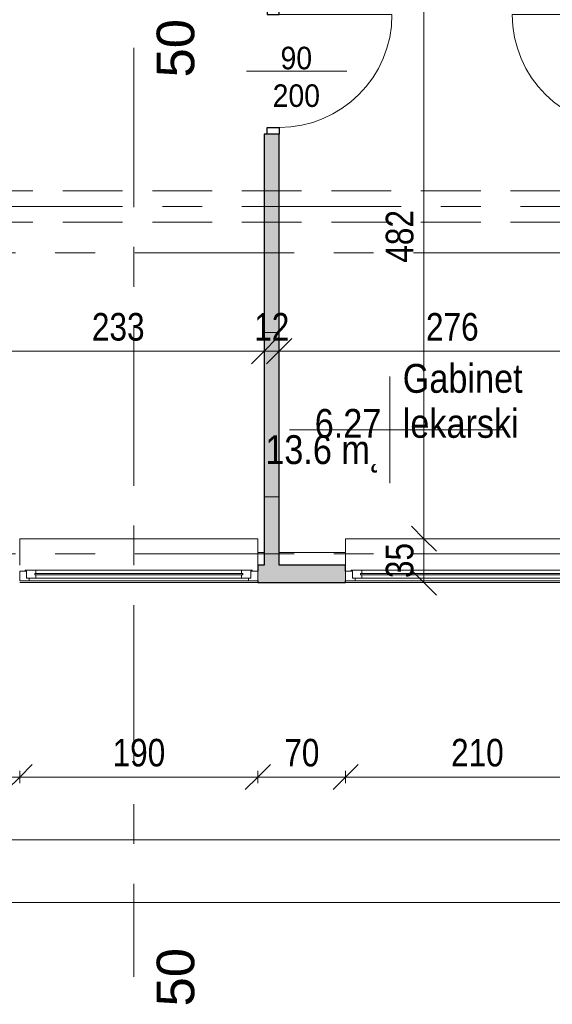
# Model space of a CAD drawing. Header units: centimetres. Extents: x -1743 to 21705, y -8842 to 3590.
# Tile 7 of 44: x -518 to -93, y -228 to 557. Entities that reach past the tile are written whole.
import ezdxf

# ---------------------------------------------------------------- set-up
doc = ezdxf.new("R2010")
doc.units = ezdxf.units.CM
doc.linetypes.add('Oś', pattern=[222.25, 127, -31.75, 31.75, -31.75])
doc.linetypes.add('Ukryte', pattern=[71.438, 47.625, -23.813])
for name, color, linetype, lineweight in [('A-ANNO-DIMS', 211, 'Continuous', 13), ('A-ANNO-DIMS-100', 211, 'Continuous', 13), ('A-ANNO-NOTE', 131, 'Continuous', 9), ('A-AREA-IDEN', 2, 'Continuous', 13), ('A-DETL-GENF', 92, 'Continuous', 9), ('A-DETL-HDLN', 90, 'Ukryte', 9), ('A-DETL-MEDM', 33, 'Continuous', 25), ('A-DOOR', 31, 'Continuous', 13), ('A-GLAZ', 151, 'Continuous', 13), ('A-WALL', 113, 'Continuous', 13), ('S-GRID', 1, 'Continuous', 13), ('S-GRID-IDEN', 1, 'Continuous', 13)]:
    doc.layers.add(name, color=color, linetype=linetype, lineweight=lineweight)
doc.styles.add('Arial', font='arial.ttf', dxfattribs={"width": 0.9, "height": 18})
doc.styles.add('Arial Narrow_2', font='ARIALN.TTF', dxfattribs={"height": 22})
doc.styles.add('Arial_1', font='arial.ttf', dxfattribs={"height": 30})
doc.styles.add('Arial_3', font='arial.ttf', dxfattribs={"width": 0.85, "height": 23})
doc.dimstyles.new('Diagonal_1_100__0_1__1', dxfattribs={"dimscale": 30.48, "dimtxt": 22.515481, "dimasz": 0.656168, "dimexe": 0.164042, "dimexo": 0.0625, "dimgap": 0.065617, "dimtad": 1, "dimdec": 1, "dimrnd": 0.1, "dimdsep": 46, "dimtxsty": 'Arial Narrow_2', "dimblk1": 'OBLIQUE', "dimblk2": 'OBLIQUE', "dimsah": 1, "dimcen": 0.09, "dimazin": 0, "dimtfac": 1, "dimtdec": 4, "dimtix": 1, "dimtmove": 0, "dimatfit": 3, "dimfxl": 0.164042, "dimfxlon": 1, "dimtvp": 1, "dimtolj": 1, "dimtzin": 0, "dimarcsym": 2})

# ---------------------------------------------------------------- blocks, each defined once
blk = doc.blocks.new('Pawilon E_rvt-1-6_piętro IV __13_80 m_ - stan istniejący')
at = {"layer": 'S-GRID', "linetype": 'Oś'}
for p, q in [((-426.62, 534.83), (-426.62, -206.1)), ((368.01, 371.33), (-1702.93, 371.33)), ((368.01, 131.33), (-1702.93, 131.33))]:
    blk.add_line(p, q, dxfattribs=at)
at = {"layer": 'S-GRID-IDEN', "char_height": 30, "width": 48.3, "attachment_point": 5, "rotation": 90, "line_spacing_factor": 0.936439, "style": 'Arial_1'}
for insert in [(-393.12, 534.5), (-393.12, -206.43)]:
    blk.add_mtext('\\pxqc,t4.23333,8.46667,12.7,16.93333,21.16667,25.4,29.63333,33.86667,38.1,42.33333,46.56667,50.8,55.03333,59.26667,63.5,67.73333,71.96667,76.2,80.43333,84.66667,88.9,93.13333,97.36667,101.6,105.83333,110.06667,114.3,118.53333,122.76667,127,131.23333,135.46667;{50}', dxfattribs=dict(at, insert=insert))
blk = doc.blocks.new('DRZWI 1S - automatyczna etykieta - Drzwi 90-2252147-6_piętro IV __13_80 m_ - stan istniejący')
at = {"layer": 'A-DETL-GENF'}
for p, q in [((-50.5, 3.5), (-45, 3.5)), ((-50.5, -6), (-50.5, 3.5)), ((-45, 3.5), (-45, -6)), ((45, 3.5), (50.5, 3.5)), ((45, -6), (45, 3.5)), ((50.5, 3.5), (50.5, -6)), ((-45, -6), (-50.5, -6)), ((50.5, -6), (45, -6))]:
    blk.add_line(p, q, dxfattribs=at)
at = {"layer": 'A-DETL-MEDM'}
for p, q in [((-50.5, -6), (-50.5, 3.5)), ((-50.5, 3.5), (-45, 3.5)), ((-45, 3.5), (-45, -6)), ((45, 3.5), (45, -6)), ((50.5, 3.5), (45, 3.5)), ((50.5, -6), (50.5, 3.5)), ((-45, -6), (-50.5, -6)), ((45, -6), (50.5, -6))]:
    blk.add_line(p, q, dxfattribs=at)
at = {"layer": 'A-DOOR'}
blk.add_line((45, -6), (45, -96), dxfattribs=at)
blk.add_arc((45, -6), 90, 180, 270, dxfattribs=at)
blk = doc.blocks.new('DRZWI 1S - automatyczna etykieta - Drzwi 90-2252155-6_piętro IV __13_80 m_ - stan istniejący')
at = {"layer": 'A-DETL-GENF'}
for p, q in [((-50.5, 6), (-50.5, -3.5)), ((-45, 6), (-50.5, 6)), ((-45, -3.5), (-45, 6)), ((50.5, 6), (45, 6)), ((45, 6), (45, -3.5)), ((50.5, -3.5), (50.5, 6)), ((-50.5, -3.5), (-45, -3.5)), ((45, -3.5), (50.5, -3.5))]:
    blk.add_line(p, q, dxfattribs=at)
at = {"layer": 'A-DETL-MEDM'}
for p, q in [((-45, 6), (-50.5, 6)), ((-50.5, 6), (-50.5, -3.5)), ((-45, -3.5), (-45, 6)), ((45, -3.5), (45, 6)), ((45, 6), (50.5, 6)), ((50.5, 6), (50.5, -3.5)), ((-50.5, -3.5), (-45, -3.5)), ((50.5, -3.5), (45, -3.5))]:
    blk.add_line(p, q, dxfattribs=at)
at = {"layer": 'A-DOOR'}
blk.add_line((45, 6), (45, 96), dxfattribs=at)
blk.add_arc((45, 6), 90, 90, 180, dxfattribs=at)
blk = doc.blocks.new('Okno - automatyczna etykieta - 210x181 _z parapetem 21 cm_ _nietypowy podział_-2208513-6_piętro IV __13_80 m_ - stan istniejący')
at = {"layer": 'A-GLAZ'}
for p, q in [((-97.5, 5.5), (-105, 5.5)), ((-105, 5.5), (-105, -2)), ((-105, 5.5), (105, 5.5)), ((-92, 3.5), (-99.5, 3.5)), ((-99.5, 3.5), (-99.5, -2)), ((-99.5, -2), (-99.5, 3.5)), ((-99.5, 3.5), (-97.5, 3.5)), ((-97.5, 3.5), (-97.5, 5.5)), ((97.5, 5.5), (-97.5, 5.5)), ((93, 0.75), (-93, 0.75)), ((-93, 0.75), (-93, -0.25)), ((-93, -0.25), (-93, 0.75)), ((-93, 0.75), (-92, 0.75)), ((-92, 0.75), (-92, 3.5)), ((92, 3.5), (-92, 3.5)), ((99.5, 3.5), (92, 3.5)), ((92, 3.5), (92, 0.75)), ((92, 0.75), (93, 0.75)), ((93, -0.25), (93, 0.75)), ((93, 0.75), (93, -0.25)), ((105, 5.5), (97.5, 5.5)), ((97.5, 5.5), (97.5, 3.5)), ((97.5, 3.5), (99.5, 3.5)), ((99.5, -2), (99.5, 3.5)), ((99.5, 3.5), (99.5, -2)), ((105, -2), (105, 5.5)), ((-105, -2), (-99.5, -2)), ((-105, -26), (-105, -7)), ((-99.5, -2), (-100.5, -2)), ((-100.5, -2), (-100.5, -3)), ((-100.5, -3), (-92, -3)), ((-93, -0.25), (93, -0.25)), ((-92, -0.25), (-93, -0.25)), ((-92, -3), (-92, -0.25)), ((92, -3), (-92, -3)), ((92, -0.25), (92, -3)), ((93, -0.25), (92, -0.25)), ((92, -3), (100.5, -3)), ((100.5, -2), (99.5, -2)), ((99.5, -2), (105, -2)), ((100.5, -3), (100.5, -2)), ((105, -7), (105, -26)), ((-105, -28), (-105, -26)), ((-105, -28), (105, -28)), ((105, -26), (105, -28))]:
    blk.add_line(p, q, dxfattribs=at)
blk = doc.blocks.new('Okno - automatyczna etykieta - 190x181  _nietypowy podział_-2208509-6_piętro IV __13_80 m_ - stan istniejący')
at = {"layer": 'A-GLAZ'}
for p, q in [((-87.5, 5.5), (-95, 5.5)), ((-95, 5.5), (-95, -2)), ((-95, 5.5), (95, 5.5)), ((-82, 3.5), (-89.5, 3.5)), ((-89.5, 3.5), (-89.5, -2)), ((-89.5, -2), (-89.5, 3.5)), ((-89.5, 3.5), (-87.5, 3.5)), ((-87.5, 3.5), (-87.5, 5.5)), ((87.5, 5.5), (-87.5, 5.5)), ((83, 0.75), (-83, 0.75)), ((-83, 0.75), (-83, -0.25)), ((-83, -0.25), (-83, 0.75)), ((-83, 0.75), (-82, 0.75)), ((-82, 0.75), (-82, 3.5)), ((82, 3.5), (-82, 3.5)), ((89.5, 3.5), (82, 3.5)), ((82, 3.5), (82, 0.75)), ((82, 0.75), (83, 0.75)), ((83, -0.25), (83, 0.75)), ((83, 0.75), (83, -0.25)), ((95, 5.5), (87.5, 5.5)), ((87.5, 5.5), (87.5, 3.5)), ((87.5, 3.5), (89.5, 3.5)), ((89.5, -2), (89.5, 3.5)), ((89.5, 3.5), (89.5, -2)), ((95, -2), (95, 5.5)), ((-95, -2), (-89.5, -2)), ((-95, -26), (-95, -7)), ((-89.5, -2), (-90.5, -2)), ((-90.5, -2), (-90.5, -3)), ((-90.5, -3), (-82, -3)), ((-83, -0.25), (83, -0.25)), ((-82, -0.25), (-83, -0.25)), ((-82, -3), (-82, -0.25)), ((82, -3), (-82, -3)), ((82, -0.25), (82, -3)), ((83, -0.25), (82, -0.25)), ((82, -3), (90.5, -3)), ((90.5, -2), (89.5, -2)), ((89.5, -2), (95, -2)), ((90.5, -3), (90.5, -2)), ((95, -7), (95, -26)), ((-95, -28), (-95, -26)), ((-95, -28), (95, -28)), ((95, -26), (95, -28))]:
    blk.add_line(p, q, dxfattribs=at)
blk = doc.blocks.new('DIMBLOCK26-6_piętro IV __13_80 m_ - stan istniejący')
at = {"layer": 'A-ANNO-DIMS-100'}
for p, q in [((-310.62, 292.9), (-300.62, 302.9)), ((-34.62, 292.9), (-24.62, 302.9)), ((-310.62, 292.9), (-320.62, 282.9)), ((-310.62, 287.9), (-310.62, 297.9)), ((-34.62, 292.9), (-310.62, 292.9)), ((-310.62, 292.9), (-310.62, 287.9)), ((-34.62, 292.9), (-44.62, 282.9)), ((-34.62, 287.9), (-34.62, 297.9)), ((-34.62, 292.9), (-34.62, 287.9))]:
    blk.add_line(p, q, dxfattribs=at)
at = {"layer": 'A-ANNO-DIMS-100', "color": 0, "insert": (-193.53, 323.33), "char_height": 22, "width": 50.1774, "attachment_point": 1, "line_spacing_factor": 0.974696, "style": 'Arial Narrow_2'}
blk.add_mtext('276', dxfattribs=at)
blk = doc.blocks.new('_Oblique')
at = {"color": 0, "linetype": 'ByBlock', "lineweight": -2}
blk.add_line((-0.5, -0.5), (0.5, 0.5), dxfattribs=at)
blk = doc.blocks.new('DIMBLOCK27-6_piętro IV __13_80 m_ - stan istniejący')
at = {"layer": 'A-ANNO-DIMS-100'}
for p, q in [((-322.62, 292.9), (-312.62, 302.9)), ((-310.62, 292.9), (-300.62, 302.9)), ((-322.62, 292.9), (-332.62, 282.9)), ((-322.62, 287.9), (-322.62, 297.9)), ((-310.62, 292.9), (-322.62, 292.9)), ((-322.62, 292.9), (-322.62, 287.9)), ((-310.62, 292.9), (-320.62, 282.9)), ((-310.62, 287.9), (-310.62, 297.9)), ((-310.62, 292.9), (-310.62, 287.9))]:
    blk.add_line(p, q, dxfattribs=at)
at = {"layer": 'A-ANNO-DIMS-100', "color": 0, "insert": (-330.56, 323.33), "char_height": 22, "width": 33.4516, "attachment_point": 1, "line_spacing_factor": 0.974696, "style": 'Arial Narrow_2'}
blk.add_mtext('12', dxfattribs=at)
blk = doc.blocks.new('DIMBLOCK28-6_piętro IV __13_80 m_ - stan istniejący')
at = {"layer": 'A-ANNO-DIMS-100'}
for p, q in [((-555.62, 292.9), (-545.62, 302.9)), ((-322.62, 292.9), (-312.62, 302.9)), ((-555.62, 292.9), (-565.62, 282.9)), ((-555.62, 287.9), (-555.62, 297.9)), ((-322.62, 292.9), (-555.62, 292.9)), ((-555.62, 292.9), (-555.62, 287.9)), ((-322.62, 292.9), (-332.62, 282.9)), ((-322.62, 287.9), (-322.62, 297.9)), ((-322.62, 292.9), (-322.62, 287.9))]:
    blk.add_line(p, q, dxfattribs=at)
at = {"layer": 'A-ANNO-DIMS-100', "color": 0, "insert": (-460.03, 323.33), "char_height": 22, "width": 50.1774, "attachment_point": 1, "line_spacing_factor": 0.974696, "style": 'Arial Narrow_2'}
blk.add_mtext('233', dxfattribs=at)
blk = doc.blocks.new('DIMBLOCK60-6_piętro IV __13_80 m_ - stan istniejący')
at = {"layer": 'A-ANNO-DIMS-100'}
for p, q in [((-1252.62, -146.77), (-1242.62, -136.77)), ((1227.38, -146.77), (1237.38, -136.77)), ((-1252.62, -146.77), (-1262.62, -156.77)), ((-1252.62, -141.77), (-1252.62, -151.77)), ((-1252.62, -146.77), (-1252.62, -141.77)), ((-1252.62, -146.77), (1227.38, -146.77)), ((1227.38, -146.77), (1217.38, -156.77)), ((1227.38, -141.77), (1227.38, -151.77)), ((1227.38, -146.77), (1227.38, -141.77))]:
    blk.add_line(p, q, dxfattribs=at)
at = {"layer": 'A-ANNO-DIMS-100', "color": 0, "insert": (-40.5, -116.33), "char_height": 22, "width": 66.9031, "attachment_point": 1, "line_spacing_factor": 0.974696, "style": 'Arial Narrow_2'}
blk.add_mtext('2480', dxfattribs=at)
blk = doc.blocks.new('DIMBLOCK87-6_piętro IV __13_80 m_ - stan istniejący')
at = {"layer": 'A-ANNO-DIMS-100'}
for p, q in [((-257.62, -46.77), (-247.62, -36.77)), ((-47.62, -46.77), (-37.62, -36.77)), ((-257.62, -46.77), (-267.62, -56.77)), ((-257.62, -41.77), (-257.62, -51.77)), ((-257.62, -46.77), (-257.62, -41.77)), ((-47.62, -46.77), (-257.62, -46.77)), ((-47.62, -46.77), (-57.62, -56.77)), ((-47.62, -41.77), (-47.62, -51.77)), ((-47.62, -46.77), (-47.62, -41.77))]:
    blk.add_line(p, q, dxfattribs=at)
at = {"layer": 'A-ANNO-DIMS-100', "color": 0, "insert": (-173.53, -16.33), "char_height": 22, "width": 50.1774, "attachment_point": 1, "line_spacing_factor": 0.974696, "style": 'Arial Narrow_2'}
blk.add_mtext('210', dxfattribs=at)
blk = doc.blocks.new('DIMBLOCK88-6_piętro IV __13_80 m_ - stan istniejący')
at = {"layer": 'A-ANNO-DIMS-100'}
for p, q in [((-327.62, -46.77), (-317.62, -36.77)), ((-257.62, -46.77), (-247.62, -36.77)), ((-327.62, -46.77), (-337.62, -56.77)), ((-327.62, -41.77), (-327.62, -51.77)), ((-327.62, -46.77), (-327.62, -41.77)), ((-257.62, -46.77), (-327.62, -46.77)), ((-257.62, -46.77), (-267.62, -56.77)), ((-257.62, -41.77), (-257.62, -51.77)), ((-257.62, -46.77), (-257.62, -41.77))]:
    blk.add_line(p, q, dxfattribs=at)
at = {"layer": 'A-ANNO-DIMS-100', "color": 0, "insert": (-306.56, -16.33), "char_height": 22, "width": 33.4516, "attachment_point": 1, "line_spacing_factor": 0.974696, "style": 'Arial Narrow_2'}
blk.add_mtext('70', dxfattribs=at)
blk = doc.blocks.new('DIMBLOCK89-6_piętro IV __13_80 m_ - stan istniejący')
at = {"layer": 'A-ANNO-DIMS-100'}
for p, q in [((-517.62, -46.77), (-507.62, -36.77)), ((-327.62, -46.77), (-317.62, -36.77)), ((-517.62, -46.77), (-527.62, -56.77)), ((-517.62, -41.77), (-517.62, -51.77)), ((-517.62, -46.77), (-517.62, -41.77)), ((-327.62, -46.77), (-517.62, -46.77)), ((-327.62, -46.77), (-337.62, -56.77)), ((-327.62, -41.77), (-327.62, -51.77)), ((-327.62, -46.77), (-327.62, -41.77))]:
    blk.add_line(p, q, dxfattribs=at)
at = {"layer": 'A-ANNO-DIMS-100', "color": 0, "insert": (-443.53, -16.33), "char_height": 22, "width": 50.1774, "attachment_point": 1, "line_spacing_factor": 0.974696, "style": 'Arial Narrow_2'}
blk.add_mtext('190', dxfattribs=at)
blk = doc.blocks.new('DIMBLOCK90-6_piętro IV __13_80 m_ - stan istniejący')
at = {"layer": 'A-ANNO-DIMS-100'}
for p, q in [((-727.62, -46.77), (-717.62, -36.77)), ((-517.62, -46.77), (-507.62, -36.77)), ((-727.62, -46.77), (-737.62, -56.77)), ((-727.62, -41.77), (-727.62, -51.77)), ((-727.62, -46.77), (-727.62, -41.77)), ((-517.62, -46.77), (-727.62, -46.77)), ((-517.62, -46.77), (-527.62, -56.77)), ((-517.62, -41.77), (-517.62, -51.77)), ((-517.62, -46.77), (-517.62, -41.77))]:
    blk.add_line(p, q, dxfattribs=at)
at = {"layer": 'A-ANNO-DIMS-100', "color": 0, "insert": (-643.53, -16.33), "char_height": 22, "width": 50.1774, "attachment_point": 1, "line_spacing_factor": 0.974696, "style": 'Arial Narrow_2'}
blk.add_mtext('210', dxfattribs=at)
blk = doc.blocks.new('DIMBLOCK97-6_piętro IV __13_80 m_ - stan istniejący')
at = {"layer": 'A-ANNO-DIMS-100'}
for p, q in [((-552.62, -96.77), (-542.62, -86.77)), ((-552.62, -91.77), (-552.62, -101.77)), ((-552.62, -96.77), (-552.62, -91.77)), ((527.38, -96.77), (537.38, -86.77)), ((527.38, -91.77), (527.38, -101.77)), ((527.38, -96.77), (527.38, -91.77)), ((-552.62, -96.77), (-562.62, -106.77)), ((527.38, -96.77), (-552.62, -96.77)), ((527.38, -96.77), (517.38, -106.77))]:
    blk.add_line(p, q, dxfattribs=at)
at = {"layer": 'A-ANNO-DIMS-100', "color": 0, "insert": (-40.5, -66.33), "char_height": 22, "width": 66.9031, "attachment_point": 1, "line_spacing_factor": 0.974696, "style": 'Arial Narrow_2'}
blk.add_mtext('1080', dxfattribs=at)
blk = doc.blocks.new('DIMBLOCK204-6_piętro IV __13_80 m_ - stan istniejący')
at = {"layer": 'A-ANNO-DIMS-100'}
for p, q in [((-195.14, 143.33), (-205.14, 153.33)), ((-200.14, 143.33), (-190.14, 143.33)), ((-195.14, 143.33), (-200.14, 143.33)), ((-195.14, 108.33), (-195.14, 143.33)), ((-195.14, 143.33), (-185.14, 133.33)), ((-195.14, 108.33), (-205.14, 118.33)), ((-200.14, 108.33), (-190.14, 108.33)), ((-195.14, 108.33), (-200.14, 108.33)), ((-195.14, 108.33), (-185.14, 98.33))]:
    blk.add_line(p, q, dxfattribs=at)
at = {"layer": 'A-ANNO-DIMS-100', "color": 0, "insert": (-225.58, 111.89), "char_height": 22, "width": 33.4516, "attachment_point": 1, "rotation": 90, "line_spacing_factor": 0.974696, "style": 'Arial Narrow_2'}
blk.add_mtext('35', dxfattribs=at)
blk = doc.blocks.new('DIMBLOCK205-6_piętro IV __13_80 m_ - stan istniejący')
at = {"layer": 'A-ANNO-DIMS-100'}
for p, q in [((-195.14, 625.33), (-205.14, 635.33)), ((-200.14, 625.33), (-190.14, 625.33)), ((-195.14, 625.33), (-200.14, 625.33)), ((-195.14, 143.33), (-195.14, 625.33)), ((-195.14, 625.33), (-185.14, 615.33)), ((-195.14, 143.33), (-205.14, 153.33)), ((-200.14, 143.33), (-190.14, 143.33)), ((-195.14, 143.33), (-200.14, 143.33)), ((-195.14, 143.33), (-185.14, 133.33))]:
    blk.add_line(p, q, dxfattribs=at)
at = {"layer": 'A-ANNO-DIMS-100', "color": 0, "insert": (-225.58, 363.42), "char_height": 22, "width": 50.1774, "attachment_point": 1, "rotation": 90, "line_spacing_factor": 0.974696, "style": 'Arial Narrow_2'}
blk.add_mtext('482', dxfattribs=at)
blk = doc.blocks.new('METKA_POMIESZCZENIA2 - Rozbudowana - bez ramki-2396678-6_piętro IV __13_80 m_ - stan istniejący')
at = {"layer": 'A-AREA-IDEN'}
for p, q in [((0, 0.425), (0, 0)), ((0.0976, 0), (-0.8, 0)), ((-0.8, 0), (0.9, 0)), ((0, 0), (0, -0.425))]:
    blk.add_line(p, q, dxfattribs=at)

msp = doc.modelspace()

# ---------------------------------------------------------------- hatches: boundary and pattern name
at = {"layer": 'A-WALL'}
h = msp.add_hatch(color=9, dxfattribs=at)
h.paths.add_polyline_path([(-310.62, 122.33), (-310.62, 176.83), (-322.62, 176.83), (-322.62, 122.33)], flags=0)
h.paths.add_polyline_path([(-310.62, 307.83), (-310.62, 465.83), (-322.62, 465.83), (-322.62, 307.83)], flags=0)
h.paths.add_polyline_path([(-322.62, 610.83), (-310.62, 610.83), (-310.62, 647.83), (-322.62, 647.83)], flags=0)
h.paths.add_polyline_path([(-310.62, 757.83), (-310.62, 896.33), (-322.62, 896.33), (-322.62, 757.83)], flags=0)
msp.add_hatch(color=9, dxfattribs=at).paths.add_polyline_path([(-310.62, 176.83), (-310.62, 307.83), (-322.62, 307.83), (-322.62, 176.83)], flags=0)
h = msp.add_hatch(color=9, dxfattribs=at)
h.paths.add_polyline_path([(-532.62, 108.33), (-532.62, 122.33), (-552.62, 122.33), (-552.62, 108.33), (-537.21, 108.33)], flags=0)
h.paths.add_polyline_path([(-327.62, 108.33), (-257.62, 108.33), (-257.62, 122.33), (-327.62, 122.33), (-327.62, 109.83)], flags=0)
h.paths.add_polyline_path([(-47.62, 108.33), (22.38, 108.33), (22.38, 122.33), (-47.62, 122.33), (-47.62, 109.83)], flags=0)
h.paths.add_polyline_path([(236.5, 108.33), (302.38, 108.33), (302.38, 122.33), (232.38, 122.33), (232.38, 108.33)], flags=0)
h.paths.add_polyline_path([(492.38, 108.33), (527.38, 108.33), (527.38, 122.33), (492.38, 122.33), (492.38, 109.83)], flags=0)

# ---------------------------------------------------------------- linework, layer by layer
at = {"layer": 'A-ANNO-NOTE', "lineweight": 13}
msp.add_line((-336.62, 516.33), (-256.62, 516.33), dxfattribs=at)
at = {"layer": 'A-DETL-HDLN'}
for p, q in [((-1197.62, 420.83), (1172.38, 420.83)), ((-1197.62, 395.83), (1172.38, 395.83))]:
    msp.add_line(p, q, dxfattribs=at)
at = {"layer": 'A-WALL', "color": 7, "lineweight": 25}
for p, q in [((-320.12, 465.83), (-322.62, 465.83)), ((-322.62, 465.83), (-322.62, 122.33)), ((-310.62, 122.33), (-310.62, 465.83)), ((-322.62, 122.33), (-327.62, 122.33)), ((-327.62, 122.33), (-327.62, 117.33)), ((-257.62, 122.33), (-310.62, 122.33)), ((-257.62, 117.33), (-257.62, 122.33)), ((-327.62, 109.83), (-327.62, 108.33)), ((-327.62, 108.33), (-257.62, 108.33)), ((-257.62, 108.33), (-257.62, 109.83))]:
    msp.add_line(p, q, dxfattribs=at)
at = {"layer": 'A-WALL'}
for p, q in [((-322.62, 307.83), (-310.62, 307.83)), ((-310.62, 176.83), (-322.62, 176.83)), ((-327.62, 132.33), (-322.62, 132.33)), ((-310.62, 132.33), (-257.62, 132.33)), ((-327.62, 108.33), (-517.62, 108.33)), ((-47.62, 108.33), (-257.62, 108.33))]:
    msp.add_line(p, q, dxfattribs=at)
at = {"layer": 'S-GRID', "linetype": 'Oś'}
msp.add_line((1342.46, 408.33), (-1368.76, 408.33), dxfattribs=at)

# ---------------------------------------------------------------- block references
at = {"lineweight": 5}
msp.add_blockref('Pawilon E_rvt-1-6_piętro IV __13_80 m_ - stan istniejący', (0, 0), dxfattribs=at)
at = {"layer": 'A-AREA-IDEN', "xscale": 99.99999999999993, "yscale": 99.99999999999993, "zscale": 99.99999999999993}
msp.add_blockref('METKA_POMIESZCZENIA2 - Rozbudowana - bez ramki-2396678-6_piętro IV __13_80 m_ - stan istniejący', (-222.47, 230.24), dxfattribs=at)
at = {"layer": 'A-DOOR'}
for name, p, rotation in [('DRZWI 1S - automatyczna etykieta - Drzwi 90-2252147-6_piętro IV __13_80 m_ - stan istniejący', (-316.62, 516.33), 89.99999999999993), ('DRZWI 1S - automatyczna etykieta - Drzwi 90-2252155-6_piętro IV __13_80 m_ - stan istniejący', (-28.62, 516.33), 89.9999999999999)]:
    msp.add_blockref(name, p, dxfattribs=dict(at, rotation=rotation))
at = {"layer": 'A-GLAZ', "rotation": 180}
for name, p in [('Okno - automatyczna etykieta - 190x181  _nietypowy podział_-2208509-6_piętro IV __13_80 m_ - stan istniejący', (-422.62, 115.33)), ('Okno - automatyczna etykieta - 210x181 _z parapetem 21 cm_ _nietypowy podział_-2208513-6_piętro IV __13_80 m_ - stan istniejący', (-152.62, 115.33))]:
    msp.add_blockref(name, p, dxfattribs=at)

# ---------------------------------------------------------------- texts
at = {"layer": 'A-ANNO-NOTE', "lineweight": 211, "char_height": 18, "attachment_point": 5, "line_spacing_factor": 0.936439, "style": 'Arial'}
for s, insert, width in [('\\pxqc,t6.35,12.7,19.05,25.4,31.75,38.1,44.45,50.8,57.15,63.5,69.85,76.2,82.55,88.9,95.25,101.6,107.95,114.3,120.65,127,133.35,139.7,146.05,152.4,158.75,165.1,171.45,177.8,184.15,190.5,196.85,203.2;{90}', (-296.93, 526.56), 25.65), ('\\pxqc,t6.35,12.7,19.05,25.4,31.75,38.1,44.45,50.8,57.15,63.5,69.85,76.2,82.55,88.9,95.25,101.6,107.95,114.3,120.65,127,133.35,139.7,146.05,152.4,158.75,165.1,171.45,177.8,184.15,190.5,196.85,203.2;{200}', (-296.93, 496.56), 38.07), ('\\pxqc,t6.35,12.7,19.05,25.4,31.75,38.1,44.45,50.8,57.15,63.5,69.85,76.2,82.55,88.9,95.25,101.6,107.95,114.3,120.65,127,133.35,139.7,146.05,152.4,158.75,165.1,171.45,177.8,184.15,190.5,196.85,203.2;{200}', (-296.93, 496.56), 38.07)]:
    msp.add_mtext(s, dxfattribs=dict(at, insert=insert, width=width))
at = {"layer": 'A-AREA-IDEN', "char_height": 23, "line_spacing_factor": 0.936439, "style": 'Arial_3'}
for s, insert, width, attachment_point in [('\\pxt3.69565,7.3913,11.08696,14.78261,18.47826,22.17391,25.86957,29.56522,33.26087,36.95652,40.65217,44.34783,48.04348,51.73913,55.43478,59.13043,62.82609,66.52174,70.21739,73.91304,77.6087,81.30435,85,88.69565,92.3913,96.08696,99.78261,103.47826,107.17391,110.86957,114.56522,118.26087;{Gabinet\\Plekarski}', (-212.04, 223.46), 95.03, 7), ('\\pxqr,t3.69565,7.3913,11.08696,14.78261,18.47826,22.17391,25.86957,29.56522,33.26087,36.95652,40.65217,44.34783,48.04348,51.73913,55.43478,59.13043,62.82609,66.52174,70.21739,73.91304,77.6087,81.30435,85,88.69565,92.3913,96.08696,99.78261,103.47826,107.17391,110.86957,114.56522,118.26087;{6.27}', (-229.12, 223.46), 52.87, 9), ('\\pxqr,t3.69565,7.3913,11.08696,14.78261,18.47826,22.17391,25.86957,29.56522,33.26087,36.95652,40.65217,44.34783,48.04348,51.73913,55.43478,59.13043,62.82609,66.52174,70.21739,73.91304,77.6087,81.30435,85,88.69565,92.3913,96.08696,99.78261,103.47826,107.17391,110.86957,114.56522,118.26087;{13.6 m˛}', (-229.12, 225.85), 91.63, 3)]:
    msp.add_mtext(s, dxfattribs=dict(at, insert=insert, width=width, attachment_point=attachment_point))

# ---------------------------------------------------------------- dimensions: what is measured, and where the dimension line sits
at = {"layer": 'A-ANNO-DIMS'}
for base, p1, p2, angle, override, picture, middle in [((-195.14, 625.33), (-200.14, 143.33), (-200.14, 625.33), 90, {"dimpost": '<>', "dimfxl": 482}, 'DIMBLOCK205-6_piętro IV __13_80 m_ - stan istniejący', (-208.38, 384.33)), ((-195.14, 143.33), (-200.14, 108.33), (-200.14, 143.33), 90, {"dimpost": '<>', "dimfxl": 35}, 'DIMBLOCK204-6_piętro IV __13_80 m_ - stan istniejący', (-208.38, 125.83)), ((-727.62, -46.77), (-517.62, -41.77), (-727.62, -41.77), 0, {"dimpost": '<>', "dimfxl": 210}, 'DIMBLOCK90-6_piętro IV __13_80 m_ - stan istniejący', (-622.62, -33.53)), ((-517.62, -46.77), (-327.62, -41.77), (-517.62, -41.77), 0, {"dimpost": '<>', "dimfxl": 190}, 'DIMBLOCK89-6_piętro IV __13_80 m_ - stan istniejący', (-422.62, -33.53)), ((-327.62, -46.77), (-257.62, -41.77), (-327.62, -41.77), 0, {"dimpost": '<>', "dimfxl": 70}, 'DIMBLOCK88-6_piętro IV __13_80 m_ - stan istniejący', (-292.62, -33.53)), ((-257.62, -46.77), (-47.62, -41.77), (-257.62, -41.77), 0, {"dimpost": '<>', "dimfxl": 210}, 'DIMBLOCK87-6_piętro IV __13_80 m_ - stan istniejący', (-152.62, -33.53))]:
    dim = msp.add_linear_dim(base=base, p1=p1, p2=p2, angle=angle, dimstyle='Diagonal_1_100__0_1__1', override=override, dxfattribs=at)
    dim.commit()
    dim.dimension.update_dxf_attribs({"geometry": picture, "text_midpoint": middle})
for base, p1, p2, override, picture, middle in [((-555.62, 292.9), (-322.62, 287.9), (-555.62, 287.9), {"dimpost": '<>', "dimfxl": 233}, 'DIMBLOCK28-6_piętro IV __13_80 m_ - stan istniejący', (-439.12, 306.13)), ((-322.62, 292.9), (-310.62, 287.9), (-322.62, 287.9), {"dimpost": '<>', "dimfxl": 12}, 'DIMBLOCK27-6_piętro IV __13_80 m_ - stan istniejący', (-316.62, 305.94)), ((-310.62, 292.9), (-34.62, 287.9), (-310.62, 287.9), {"dimpost": '<>', "dimfxl": 276}, 'DIMBLOCK26-6_piętro IV __13_80 m_ - stan istniejący', (-172.62, 306.13)), ((-552.62, -96.77), (527.38, -91.77), (-552.62, -91.77), {"dimpost": '<>', "dimfxl": 1080}, 'DIMBLOCK97-6_piętro IV __13_80 m_ - stan istniejący', (-12.62, -83.53)), ((1227.38, -146.77), (-1252.62, -141.77), (1227.38, -141.77), {"dimpost": '<>', "dimfxl": 2480}, 'DIMBLOCK60-6_piętro IV __13_80 m_ - stan istniejący', (-12.62, -133.53))]:
    dim = msp.add_linear_dim(base=base, p1=p1, p2=p2, dimstyle='Diagonal_1_100__0_1__1', override=override, dxfattribs=at)
    dim.commit()
    dim.dimension.update_dxf_attribs({"geometry": picture, "text_midpoint": middle})

doc.saveas('drawing.dxf')
